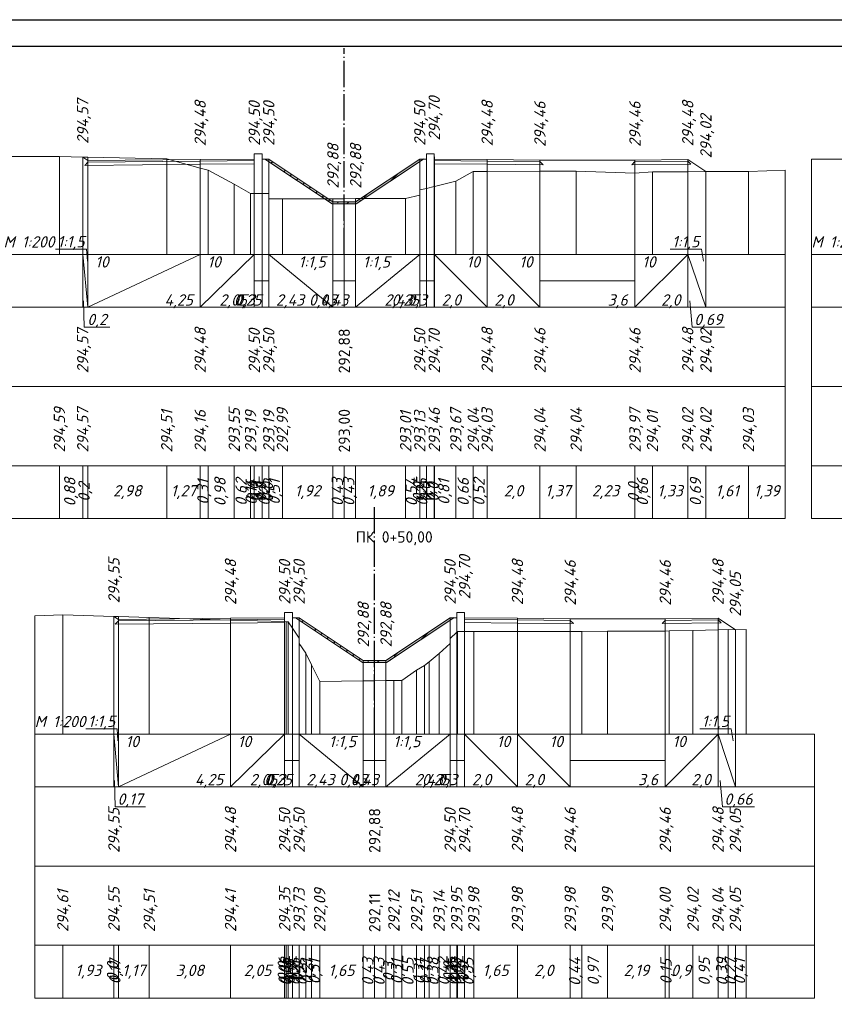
# Model space of a CAD drawing. Header units: millimetres. Extents: x -14 to 1076, y -11 to 287.
# Tile 4 of 9: x 242 to 396, y 100 to 286. Entities that reach past the tile are written whole.
import ezdxf
from ezdxf.enums import TextEntityAlignment as Align

# ---------------------------------------------------------------- set-up
doc = ezdxf.new("R2010")
doc.units = ezdxf.units.MM
doc.linetypes.add('Штрихпунктирная тонкая 4 к 15', pattern=[19, 15, -1.7, 0.6, -1.7])
for name, color, linetype in [('Дорожная одежда', 7, 'Continuous'), ('Ось', 7, 'Continuous'), ('Подписи масштабов', 7, 'Continuous'), ('Подпись пикета', 7, 'Continuous'), ('Проектная поверхность', 7, 'Continuous'), ('Проектная поверхность.Ординаты', 7, 'Continuous'), ('Проектная поверхность.Отметки', 7, 'Continuous'), ('Существующая поверхность', 7, 'Continuous'), ('Существующая поверхность.Ординаты', 7, 'Continuous'), ('Таблица поперечного профиля', 7, 'Continuous'), ('Таблица.Элементы профиля.Проектные данные', 7, 'Continuous')]:
    doc.layers.add(name, color=color, linetype=linetype)
doc.styles.add('ISOCPEUR_01CC0', font='isocpeui.ttf', dxfattribs={"height": 0.2})
doc.styles.add('ISOCPEUR_11CC0', font='txt', dxfattribs={"height": 0.2})

msp = doc.modelspace()

# ---------------------------------------------------------------- hatches: boundary and pattern name
at = {"layer": 'Дорожная одежда', "true_color": 0xffffff}
for points in [[(300.81, 251.49), (288.06, 259.99), (288.78, 259.99), (300.93, 251.89), (305.23, 251.89), (317.38, 259.99), (318.1, 259.99), (305.35, 251.49)], [(306.56, 164.58), (293.81, 173.08), (294.53, 173.08), (306.68, 164.98), (310.98, 164.98), (323.13, 173.08), (323.85, 173.08), (311.1, 164.58)]]:
    msp.add_hatch(color=7, dxfattribs=at).paths.add_polyline_path(points)
at = {"layer": 'Дорожная одежда'}
h = msp.add_hatch(dxfattribs=at)
h.set_pattern_fill('FILL-17_2_3_0_0', color=256, scale=0.1, style=0, pattern_type=2)
h.set_pattern_definition([(225, (288.164, 272.093), (12, -1e-15), [0.2828, -16.6877]), (225, (288.164, 266.093), (12, -1e-15), [0.2828, -16.6877]), (225, (298.164, 272.093), (12, -1e-15), [4.5255, -12.445]), (225, (298.164, 266.093), (12, -1e-15), [4.5255, -12.445]), (225, (289.164, 261.093), (12, -1e-15), [1.697, -15.2735]), (225, (289.164, 263.093), (12, -1e-15), [1.697, -15.2735]), (225, (289.164, 267.093), (12, -1e-15), [1.697, -15.2735]), (225, (289.164, 269.093), (12, -1e-15), [1.697, -15.2735]), (225, (300.164, 260.093), (12, -1e-15), [0.283, -16.6877]), (225, (300.164, 270.093), (12, -1e-15), [0.8485, -16.122]), (225, (300.164, 272.093), (12, -1e-15), [3.2527, -13.718]), (225, (300.164, 262.093), (12, -1e-15), [3.1113, -13.8593]), (225, (300.164, 264.093), (12, -1e-15), [0.8485, -16.122]), (225, (300.164, 266.093), (12, -1e-15), [0.283, -16.6877]), (225, (300.164, 266.093), (12, -1e-15), [3.2527, -13.718]), (225, (300.164, 268.093), (12, -1e-15), [3.1113, -13.8593]), (225, (290.164, 272.093), (12, -1e-15), [3.1113, -13.8593]), (225, (290.164, 266.093), (12, -1e-15), [3.1113, -13.8593]), (225, (292.164, 272.093), (12, -1e-15), [1.98, -14.9907]), (225, (292.164, 266.093), (12, -1e-15), [1.98, -14.9907]), (225, (293.164, 263.093), (12, -1e-15), [4.5255, -12.445]), (225, (293.164, 269.093), (12, -1e-15), [4.5255, -12.445]), (225, (293.364, 261.293), (12, -1e-15), [1.98, -14.9907]), (225, (293.364, 267.293), (12, -1e-15), [1.98, -14.9907]), (225, (294.164, 272.093), (12, -1e-15), [4.8083, -12.1622]), (225, (294.164, 266.093), (12, -1e-15), [4.8083, -12.1622]), (225, (296.164, 272.093), (12, -1e-15), [1.98, -14.9907]), (225, (296.164, 266.093), (12, -1e-15), [1.98, -14.9907]), (225, (296.264, 262.193), (12, -1e-15), [3.2527, -13.718]), (225, (296.264, 268.193), (12, -1e-15), [3.2527, -13.718]), (225, (297.964, 261.893), (12, -1e-15), [2.8284, -14.142]), (225, (297.964, 267.893), (12, -1e-15), [2.8284, -14.142]), (45, (298.564, 262.493), (12, -7e-16), [0.5657, -16.405]), (45, (298.564, 268.493), (12, -7e-16), [0.5657, -16.405]), (45, (289.764, 261.693), (12, -7e-16), [0.5657, -16.405]), (45, (289.764, 263.693), (12, -7e-16), [0.5657, -16.405]), (45, (289.764, 267.693), (12, -7e-16), [0.5657, -16.405]), (45, (289.764, 269.693), (12, -7e-16), [0.5657, -16.405]), (45, (293.764, 263.693), (12, -7e-16), [0.5657, -16.405]), (45, (293.764, 269.693), (12, -7e-16), [0.5657, -16.405]), (45, (293.964, 261.893), (12, -7e-16), [0.5657, -16.405]), (45, (293.964, 267.893), (12, -7e-16), [0.5657, -16.405]), (45, (296.864, 262.793), (12, -7e-16), [0.5657, -16.405]), (45, (296.864, 268.793), (12, -7e-16), [0.5657, -16.405])])
h.paths.add_polyline_path([(300.81, 251.49), (288.06, 259.99), (288.78, 259.99), (300.93, 251.89), (305.23, 251.89), (317.38, 259.99), (318.1, 259.99), (305.35, 251.49)])
h = msp.add_hatch(dxfattribs=at)
h.set_pattern_fill('FILL-17_2_3_0_0', color=256, scale=0.1, style=0, pattern_type=2)
h.set_pattern_definition([(225, (293.912, 185.181), (12, -1e-15), [0.2828, -16.6877]), (225, (293.912, 179.181), (12, -1e-15), [0.2828, -16.6877]), (225, (303.912, 185.181), (12, -1e-15), [4.5255, -12.445]), (225, (303.912, 179.181), (12, -1e-15), [4.5255, -12.445]), (225, (294.912, 174.181), (12, -1e-15), [1.697, -15.2735]), (225, (294.912, 176.181), (12, -1e-15), [1.697, -15.2735]), (225, (294.912, 180.181), (12, -1e-15), [1.697, -15.2735]), (225, (294.912, 182.181), (12, -1e-15), [1.697, -15.2735]), (225, (305.912, 173.181), (12, -1e-15), [0.283, -16.6877]), (225, (305.912, 183.181), (12, -1e-15), [0.8485, -16.122]), (225, (305.912, 185.181), (12, -1e-15), [3.2527, -13.718]), (225, (305.912, 175.181), (12, -1e-15), [3.1113, -13.8593]), (225, (305.912, 177.181), (12, -1e-15), [0.8485, -16.122]), (225, (305.912, 179.181), (12, -1e-15), [0.283, -16.6877]), (225, (305.912, 179.181), (12, -1e-15), [3.2527, -13.718]), (225, (305.912, 181.181), (12, -1e-15), [3.1113, -13.8593]), (225, (295.912, 185.181), (12, -1e-15), [3.1113, -13.8593]), (225, (295.912, 179.181), (12, -1e-15), [3.1113, -13.8593]), (225, (297.912, 185.181), (12, -1e-15), [1.98, -14.9907]), (225, (297.912, 179.181), (12, -1e-15), [1.98, -14.9907]), (225, (298.912, 176.181), (12, -1e-15), [4.5255, -12.445]), (225, (298.912, 182.181), (12, -1e-15), [4.5255, -12.445]), (225, (299.112, 174.381), (12, -1e-15), [1.98, -14.9907]), (225, (299.112, 180.381), (12, -1e-15), [1.98, -14.9907]), (225, (299.912, 185.181), (12, -1e-15), [4.8083, -12.1622]), (225, (299.912, 179.181), (12, -1e-15), [4.8083, -12.1622]), (225, (301.912, 185.181), (12, -1e-15), [1.98, -14.9907]), (225, (301.912, 179.181), (12, -1e-15), [1.98, -14.9907]), (225, (302.012, 175.281), (12, -1e-15), [3.2527, -13.718]), (225, (302.012, 181.281), (12, -1e-15), [3.2527, -13.718]), (225, (303.712, 174.981), (12, -1e-15), [2.8284, -14.142]), (225, (303.712, 180.981), (12, -1e-15), [2.8284, -14.142]), (45, (304.312, 175.581), (12, -7e-16), [0.5657, -16.405]), (45, (304.312, 181.581), (12, -7e-16), [0.5657, -16.405]), (45, (295.512, 174.781), (12, -7e-16), [0.5657, -16.405]), (45, (295.512, 176.781), (12, -7e-16), [0.5657, -16.405]), (45, (295.512, 180.781), (12, -7e-16), [0.5657, -16.405]), (45, (295.512, 182.781), (12, -7e-16), [0.5657, -16.405]), (45, (299.512, 176.781), (12, -7e-16), [0.5657, -16.405]), (45, (299.512, 182.781), (12, -7e-16), [0.5657, -16.405]), (45, (299.712, 174.981), (12, -7e-16), [0.5657, -16.405]), (45, (299.712, 180.981), (12, -7e-16), [0.5657, -16.405]), (45, (302.612, 175.881), (12, -7e-16), [0.5657, -16.405]), (45, (302.612, 181.881), (12, -7e-16), [0.5657, -16.405])])
h.paths.add_polyline_path([(306.56, 164.58), (293.81, 173.08), (294.53, 173.08), (306.68, 164.98), (310.98, 164.98), (323.13, 173.08), (323.85, 173.08), (311.1, 164.58)])

# ---------------------------------------------------------------- linework, layer by layer
msp.add_lwpolyline([(-14.19, 286.39), (1075.81, 286.39), (1075.81, -10.61), (-14.19, -10.61), (-14.19, 286.39)])
msp.add_lwpolyline([(5.81, 281.39), (1070.81, 281.39), (1070.81, -5.61), (5.81, -5.61)], close=True)
at = {"layer": 'Дорожная одежда', "lineweight": 5}
for points in [[(254.53, 259.38), (275.78, 259.59), (275.78, 258.99), (253.93, 258.77), (254.53, 259.38), (254.53, 259.38)], [(275.78, 259.89), (275.78, 259.59), (254.53, 259.38), (254.53, 259.68), (275.78, 259.89), (275.78, 259.89)], [(286.03, 259.99), (286.03, 259.69), (275.78, 259.59), (275.78, 259.89), (286.03, 259.99), (286.03, 259.99)], [(275.78, 258.99), (275.78, 259.59), (286.03, 259.69), (286.03, 259.09), (275.78, 258.99), (275.78, 258.99)], [(300.81, 251.49), (288.06, 259.99), (288.78, 259.99), (300.93, 251.89), (305.23, 251.89), (317.38, 259.99), (318.1, 259.99), (305.35, 251.49), (300.81, 251.49)], [(300.81, 251.49), (288.06, 259.99), (288.78, 259.99), (300.93, 251.89), (305.23, 251.89), (317.38, 259.99), (318.1, 259.99), (305.35, 251.49), (300.81, 251.49)], [(330.14, 259.89), (330.14, 259.59), (320.14, 259.69), (320.14, 259.99), (330.14, 259.89), (330.14, 259.89)], [(330.14, 259.59), (330.14, 258.99), (320.14, 259.09), (320.14, 259.69), (330.14, 259.59), (330.14, 259.59)], [(340.14, 259.79), (340.14, 259.49), (330.14, 259.59), (330.14, 259.89), (340.14, 259.79), (340.14, 259.79)], [(340.14, 259.49), (340.74, 258.89), (330.14, 258.99), (330.14, 259.59), (340.14, 259.49), (340.14, 259.49)], [(358.14, 259.49), (368.14, 259.59), (368.73, 259), (357.53, 258.89), (358.14, 259.49), (358.14, 259.49)], [(368.14, 259.89), (368.14, 259.59), (358.14, 259.49), (358.14, 259.79), (368.14, 259.89), (368.14, 259.89)], [(260.28, 172.47), (281.53, 172.68), (281.53, 172.08), (259.67, 171.86), (260.28, 172.47), (260.28, 172.47)], [(281.53, 172.98), (281.53, 172.68), (260.28, 172.47), (260.28, 172.77), (281.53, 172.98), (281.53, 172.98)], [(291.78, 173.08), (291.78, 172.78), (281.53, 172.68), (281.53, 172.98), (291.78, 173.08), (291.78, 173.08)], [(281.53, 172.08), (281.53, 172.68), (291.78, 172.78), (291.78, 172.18), (281.53, 172.08), (281.53, 172.08)], [(306.56, 164.58), (293.81, 173.08), (294.53, 173.08), (306.68, 164.98), (310.98, 164.98), (323.13, 173.08), (323.85, 173.08), (311.1, 164.58), (306.56, 164.58)], [(306.56, 164.58), (293.81, 173.08), (294.53, 173.08), (306.68, 164.98), (310.98, 164.98), (323.13, 173.08), (323.85, 173.08), (311.1, 164.58), (306.56, 164.58)], [(335.88, 172.98), (335.88, 172.68), (325.88, 172.78), (325.88, 173.08), (335.88, 172.98), (335.88, 172.98)], [(335.88, 172.68), (335.88, 172.08), (325.88, 172.18), (325.88, 172.78), (335.88, 172.68), (335.88, 172.68)], [(345.88, 172.88), (345.88, 172.58), (335.88, 172.68), (335.88, 172.98), (345.88, 172.88), (345.88, 172.88)], [(345.88, 172.58), (346.49, 171.97), (335.88, 172.08), (335.88, 172.68), (345.88, 172.58), (345.88, 172.58)], [(363.88, 172.58), (373.88, 172.68), (374.48, 172.09), (363.28, 171.97), (363.88, 172.58), (363.88, 172.58)], [(373.88, 172.98), (373.88, 172.68), (363.88, 172.58), (363.88, 172.88), (373.88, 172.98), (373.88, 172.98)]]:
    msp.add_lwpolyline(points, close=True, dxfattribs=at)
at = {"layer": 'Ось', "color": 1, "linetype": 'Штрихпунктирная тонкая 4 к 15', "ltscale": 0.333333, "true_color": 0xff0000, "flags": 128}
for points in [[(303.08, 241.93), (303.08, 280.99)], [(308.83, 151.05), (308.83, 194.08)]]:
    msp.add_lwpolyline(points, dxfattribs=at)
at = {"layer": 'Проектная поверхность', "color": 1, "lineweight": 5, "true_color": 0xff0000}
for points in [[(253.53, 260.35), (253.53, 260.35), (254.53, 259.68), (275.78, 259.89), (286.03, 259.99), (286.03, 260.99), (287.53, 260.99), (287.53, 259.99), (288.78, 259.99), (300.93, 251.89), (303.08, 251.89), (305.23, 251.89), (317.38, 259.99), (318.63, 259.99), (318.63, 260.99), (320.13, 260.99), (320.14, 259.99), (330.14, 259.89), (340.14, 259.79), (358.14, 259.79), (368.14, 259.89), (371.58, 257.6), (371.58, 257.6)], [(259.43, 173.33), (259.43, 173.33), (260.28, 172.77), (281.53, 172.98), (291.78, 173.08), (291.78, 174.08), (293.28, 174.08), (293.28, 173.08), (294.53, 173.08), (306.68, 164.98), (308.83, 164.98), (310.98, 164.98), (323.13, 173.08), (324.38, 173.08), (324.38, 174.08), (325.88, 174.08), (325.88, 173.08), (335.88, 172.98), (345.88, 172.88), (363.88, 172.88), (373.88, 172.98), (377.16, 170.79), (377.16, 170.79)]]:
    msp.add_lwpolyline(points, dxfattribs=at)
at = {"layer": 'Проектная поверхность.Ординаты', "color": 1, "lineweight": 5, "true_color": 0xff0000}
for points in [[(253.53, 260.35), (253.53, 241.89)], [(253.53, 260.35), (253.53, 241.89)], [(254.53, 259.68), (254.53, 241.89)], [(275.78, 259.89), (275.78, 241.89)], [(286.03, 260.99), (286.03, 241.89)], [(286.03, 259.99), (286.03, 241.89)], [(287.53, 260.99), (287.53, 241.89)], [(287.53, 259.99), (287.53, 241.89)], [(288.78, 259.99), (288.78, 241.89)], [(317.38, 259.99), (317.38, 241.89)], [(318.63, 260.99), (318.63, 241.89)], [(318.63, 259.99), (318.63, 241.89)], [(320.13, 260.99), (320.13, 241.89)], [(320.14, 259.99), (320.14, 241.89)], [(330.14, 259.89), (330.14, 241.89)], [(340.14, 259.79), (340.14, 241.89)], [(358.14, 259.79), (358.14, 241.89)], [(368.14, 259.89), (368.14, 241.89)], [(371.58, 257.6), (371.58, 241.89)], [(371.58, 257.6), (371.58, 241.89)], [(300.93, 251.89), (300.93, 241.89)], [(303.08, 251.89), (303.08, 241.89)], [(305.23, 251.89), (305.23, 241.89)], [(291.78, 174.08), (291.78, 151.02)], [(293.28, 174.08), (293.28, 151.02)], [(324.38, 174.08), (324.38, 151.02)], [(325.88, 174.08), (325.88, 151.02)], [(259.43, 173.33), (259.43, 151.02)], [(259.43, 173.33), (259.43, 151.02)], [(260.28, 172.77), (260.28, 151.02)], [(281.53, 172.98), (281.53, 151.02)], [(291.78, 173.08), (291.78, 151.02)], [(293.28, 173.08), (293.28, 151.02)], [(294.53, 173.08), (294.53, 151.02)], [(323.13, 173.08), (323.13, 151.02)], [(324.38, 173.08), (324.38, 151.02)], [(325.88, 173.08), (325.88, 151.02)], [(335.88, 172.98), (335.88, 151.02)], [(345.88, 172.88), (345.88, 151.02)], [(363.88, 172.88), (363.88, 151.02)], [(373.88, 172.98), (373.88, 151.02)], [(377.16, 170.79), (377.16, 151.02)], [(377.16, 170.79), (377.16, 151.02)], [(306.68, 164.98), (306.68, 151.02)], [(308.83, 164.98), (308.83, 151.02)], [(310.98, 164.98), (310.98, 151.02)]]:
    msp.add_lwpolyline(points, dxfattribs=at)
at = {"layer": 'Существующая поверхность', "lineweight": 5}
for points in [[(238.53, 260.44), (249.12, 260.44), (253.53, 260.35), (254.53, 260.33), (269.44, 260.01), (275.78, 258.28), (277.32, 257.86), (282.23, 255.22), (285.33, 253.43), (286.03, 253.43), (286.03, 253.43), (287.53, 253.43), (287.53, 253.43), (288.78, 253.43), (288.78, 252.43), (291.35, 252.44), (300.93, 252.42), (303.08, 252.47), (305.23, 252.48), (314.7, 252.51), (317.38, 253.12), (317.38, 254.12), (318.63, 254.42), (318.63, 254.42), (320.13, 254.77), (320.14, 254.77), (324.21, 255.82), (327.52, 257.65), (330.14, 257.62), (340.14, 257.69), (347, 257.67), (358.14, 257.32), (358.15, 257.32), (361.46, 257.54), (368.14, 257.58), (371.58, 257.6), (379.65, 257.64), (386.58, 257.86)], [(391.58, 259.99), (406.58, 259.95)], [(244.43, 173.47), (249.76, 173.64), (259.43, 173.33), (259.45, 173.33), (260.28, 173.3), (266.14, 173.12), (281.53, 172.62), (291.78, 172.34), (291.78, 172.34), (292.08, 172.33), (292.47, 172.32), (293.28, 171.11), (293.28, 171.11), (294.53, 169.22), (294.53, 168.22), (295.8, 166.37), (296.86, 164.16), (298.42, 161.02), (306.68, 161.13), (308.83, 161.12), (310.98, 161.17), (312.47, 161.18), (314.01, 161.17), (316.77, 163.13), (318.3, 164.02), (319.16, 164.74), (321.04, 166.28), (323.13, 168.17), (323.13, 169.17), (324.38, 170.32), (324.38, 170.32), (324.51, 170.47), (325.88, 170.47), (325.88, 170.47), (327.62, 170.47), (335.88, 170.49), (345.88, 170.47), (348.07, 170.47), (352.94, 170.52), (363.88, 170.56), (364.65, 170.57), (369.14, 170.67), (373.88, 170.76), (375.81, 170.82), (377.16, 170.79), (379.24, 170.82), (379.24, 170.82)]]:
    msp.add_lwpolyline(points, dxfattribs=at)
at = {"layer": 'Существующая поверхность.Ординаты', "lineweight": 5}
for points in [[(249.12, 260.44), (249.12, 241.89)], [(253.53, 260.35), (253.53, 241.89)], [(254.53, 260.33), (254.53, 241.89)], [(269.44, 260.01), (269.44, 241.89)], [(391.58, 259.99), (391.58, 241.89)], [(275.78, 258.28), (275.78, 241.89)], [(277.32, 257.86), (277.32, 241.89)], [(327.52, 257.65), (327.52, 241.89)], [(330.14, 257.62), (330.14, 241.89)], [(340.14, 257.69), (340.14, 241.89)], [(347, 257.67), (347, 241.89)], [(361.46, 257.54), (361.46, 241.89)], [(368.14, 257.58), (368.14, 241.89)], [(371.58, 257.6), (371.58, 241.89)], [(379.65, 257.64), (379.65, 241.89)], [(386.58, 257.86), (386.58, 241.89)], [(324.21, 255.82), (324.21, 241.89)], [(358.14, 257.32), (358.14, 241.89)], [(358.15, 257.32), (358.15, 241.89)], [(282.23, 255.22), (282.23, 241.89)], [(317.38, 254.12), (317.38, 241.89)], [(318.63, 254.42), (318.63, 241.89)], [(318.63, 254.42), (318.63, 241.89)], [(320.13, 254.77), (320.13, 241.89)], [(320.14, 254.77), (320.14, 241.89)], [(285.33, 253.43), (285.33, 241.89)], [(286.03, 253.43), (286.03, 241.89)], [(286.03, 253.43), (286.03, 241.89)], [(287.53, 253.43), (287.53, 241.89)], [(287.53, 253.43), (287.53, 241.89)], [(288.78, 253.43), (288.78, 241.89)], [(288.78, 252.43), (288.78, 241.89)], [(291.35, 252.44), (291.35, 241.89)], [(300.93, 252.42), (300.93, 241.89)], [(303.08, 252.47), (303.08, 241.89)], [(305.23, 252.48), (305.23, 241.89)], [(314.7, 252.51), (314.7, 241.89)], [(317.38, 253.12), (317.38, 241.89)], [(249.76, 173.64), (249.76, 151.02)], [(244.43, 173.47), (244.43, 151.02)], [(259.43, 173.33), (259.43, 151.02)], [(259.45, 173.33), (259.45, 151.02)], [(260.28, 173.3), (260.28, 151.02)], [(266.14, 173.12), (266.14, 151.02)], [(281.53, 172.62), (281.53, 151.02)], [(291.78, 172.34), (291.78, 151.02)], [(291.78, 172.34), (291.78, 151.02)], [(292.08, 172.33), (292.08, 151.02)], [(292.47, 172.32), (292.47, 151.02)], [(293.28, 171.11), (293.28, 151.02)], [(293.28, 171.11), (293.28, 151.02)], [(324.38, 170.32), (324.38, 151.02)], [(324.38, 170.32), (324.38, 151.02)], [(324.51, 170.47), (324.51, 151.02)], [(325.88, 170.47), (325.88, 151.02)], [(325.88, 170.47), (325.88, 151.02)], [(327.62, 170.47), (327.62, 151.02)], [(335.88, 170.49), (335.88, 151.02)], [(345.88, 170.47), (345.88, 151.02)], [(348.07, 170.47), (348.07, 151.02)], [(352.94, 170.52), (352.94, 151.02)], [(363.88, 170.56), (363.88, 151.02)], [(364.65, 170.57), (364.65, 151.02)], [(369.14, 170.67), (369.14, 151.02)], [(373.88, 170.76), (373.88, 151.02)], [(375.81, 170.82), (375.81, 151.02)], [(377.16, 170.79), (377.16, 151.02)], [(379.24, 170.82), (379.24, 151.02)], [(379.24, 170.82), (379.24, 151.02)], [(294.53, 169.22), (294.53, 151.02)], [(294.53, 168.22), (294.53, 151.02)], [(323.13, 169.17), (323.13, 151.02)], [(323.13, 168.17), (323.13, 151.02)], [(295.8, 166.37), (295.8, 151.02)], [(321.04, 166.28), (321.04, 151.02)], [(319.16, 164.74), (319.16, 151.02)], [(296.86, 164.16), (296.86, 151.02)], [(316.77, 163.13), (316.77, 151.02)], [(318.3, 164.02), (318.3, 151.02)], [(298.42, 161.02), (298.42, 151.02)], [(306.68, 161.13), (306.68, 151.02)], [(308.83, 161.12), (308.83, 151.02)], [(310.98, 161.17), (310.98, 151.02)], [(312.47, 161.18), (312.47, 151.02)], [(314.01, 161.17), (314.01, 151.02)]]:
    msp.add_lwpolyline(points, dxfattribs=at)
at = {"layer": 'Таблица поперечного профиля', "color": 1, "lineweight": 5, "true_color": 0xff0000}
for points in [[(238.53, 241.89), (238.53, 231.89), (386.58, 231.89), (386.58, 241.89)], [(238.53, 241.89), (238.53, 216.89), (386.58, 216.89), (386.58, 241.89)], [(391.58, 241.89), (391.58, 231.89), (542.23, 231.89), (542.23, 241.89)], [(391.58, 241.89), (391.58, 216.89), (542.23, 216.89), (542.23, 241.89)], [(238.53, 231.89), (238.53, 216.89), (386.58, 216.89), (386.58, 231.89)], [(391.58, 231.89), (391.58, 216.89), (542.23, 216.89), (542.23, 231.89)], [(244.43, 151.02), (244.43, 141.02), (392.16, 141.02), (392.16, 151.02)], [(244.43, 151.02), (244.43, 126.02), (392.16, 126.02), (392.16, 151.02)], [(244.43, 141.02), (244.43, 126.02), (392.16, 126.02), (392.16, 141.02)]]:
    msp.add_lwpolyline(points, close=True, dxfattribs=at)
at = {"layer": 'Таблица поперечного профиля', "lineweight": 5}
for points in [[(238.53, 241.89), (238.53, 191.89), (386.58, 191.89), (386.58, 241.89)], [(391.58, 241.89), (391.58, 191.89), (542.23, 191.89), (542.23, 241.89)], [(238.53, 216.89), (238.53, 201.89), (386.58, 201.89), (386.58, 216.89)], [(238.53, 216.89), (238.53, 191.89), (386.58, 191.89), (386.58, 216.89)], [(391.58, 216.89), (391.58, 201.89), (542.23, 201.89), (542.23, 216.89)], [(391.58, 216.89), (391.58, 191.89), (542.23, 191.89), (542.23, 216.89)], [(238.53, 201.89), (238.53, 191.89), (386.58, 191.89), (386.58, 201.89)], [(391.58, 201.89), (391.58, 191.89), (542.23, 191.89), (542.23, 201.89)], [(244.43, 151.02), (244.43, 101.02), (392.16, 101.02), (392.16, 151.02)], [(244.43, 126.02), (244.43, 111.02), (392.16, 111.02), (392.16, 126.02)], [(244.43, 126.02), (244.43, 101.02), (392.16, 101.02), (392.16, 126.02)], [(244.43, 111.02), (244.43, 101.02), (392.16, 101.02), (392.16, 111.02)]]:
    msp.add_lwpolyline(points, close=True, dxfattribs=at)
for points in [[(249.12, 191.89), (249.12, 201.89)], [(253.53, 191.89), (253.53, 201.89)], [(254.53, 191.89), (254.53, 201.89)], [(269.44, 191.89), (269.44, 201.89)], [(275.78, 191.89), (275.78, 201.89)], [(277.32, 191.89), (277.32, 201.89)], [(282.23, 191.89), (282.23, 201.89)], [(285.33, 191.89), (285.33, 201.89)], [(286.03, 191.89), (286.03, 201.89)], [(286.03, 191.89), (286.03, 201.89)], [(287.53, 191.89), (287.53, 201.89)], [(287.53, 191.89), (287.53, 201.89)], [(288.78, 191.89), (288.78, 201.89)], [(288.78, 191.89), (288.78, 201.89)], [(291.35, 191.89), (291.35, 201.89)], [(300.93, 191.89), (300.93, 201.89)], [(303.08, 191.89), (303.08, 201.89)], [(305.23, 191.89), (305.23, 201.89)], [(314.7, 191.89), (314.7, 201.89)], [(317.38, 191.89), (317.38, 201.89)], [(317.38, 191.89), (317.38, 201.89)], [(318.63, 191.89), (318.63, 201.89)], [(318.63, 191.89), (318.63, 201.89)], [(320.13, 191.89), (320.13, 201.89)], [(320.14, 191.89), (320.14, 201.89)], [(324.21, 191.89), (324.21, 201.89)], [(327.52, 191.89), (327.52, 201.89)], [(330.14, 191.89), (330.14, 201.89)], [(340.14, 191.89), (340.14, 201.89)], [(347, 191.89), (347, 201.89)], [(358.14, 191.89), (358.14, 201.89)], [(358.15, 191.89), (358.15, 201.89)], [(361.46, 191.89), (361.46, 201.89)], [(368.14, 191.89), (368.14, 201.89)], [(371.58, 191.89), (371.58, 201.89)], [(379.65, 191.89), (379.65, 201.89)], [(386.58, 191.89), (386.58, 201.89)], [(249.76, 101.02), (249.76, 111.02)], [(259.43, 101.02), (259.43, 111.02)], [(259.45, 101.02), (259.45, 111.02)], [(260.28, 101.02), (260.28, 111.02)], [(266.14, 101.02), (266.14, 111.02)], [(281.53, 101.02), (281.53, 111.02)], [(291.78, 101.02), (291.78, 111.02)], [(291.78, 101.02), (291.78, 111.02)], [(292.08, 101.02), (292.08, 111.02)], [(292.47, 101.02), (292.47, 111.02)], [(293.28, 101.02), (293.28, 111.02)], [(293.28, 101.02), (293.28, 111.02)], [(294.53, 101.02), (294.53, 111.02)], [(294.53, 101.02), (294.53, 111.02)], [(295.8, 101.02), (295.8, 111.02)], [(296.86, 101.02), (296.86, 111.02)], [(298.42, 101.02), (298.42, 111.02)], [(306.68, 101.02), (306.68, 111.02)], [(308.83, 101.02), (308.83, 111.02)], [(310.98, 101.02), (310.98, 111.02)], [(312.47, 101.02), (312.47, 111.02)], [(314.01, 101.02), (314.01, 111.02)], [(316.77, 101.02), (316.77, 111.02)], [(318.3, 101.02), (318.3, 111.02)], [(319.16, 101.02), (319.16, 111.02)], [(321.04, 101.02), (321.04, 111.02)], [(323.13, 101.02), (323.13, 111.02)], [(323.13, 101.02), (323.13, 111.02)], [(324.38, 101.02), (324.38, 111.02)], [(324.38, 101.02), (324.38, 111.02)], [(324.51, 101.02), (324.51, 111.02)], [(325.88, 101.02), (325.88, 111.02)], [(325.88, 101.02), (325.88, 111.02)], [(327.62, 101.02), (327.62, 111.02)], [(335.88, 101.02), (335.88, 111.02)], [(345.88, 101.02), (345.88, 111.02)], [(348.07, 101.02), (348.07, 111.02)], [(352.94, 101.02), (352.94, 111.02)], [(363.88, 101.02), (363.88, 111.02)], [(364.65, 101.02), (364.65, 111.02)], [(369.14, 101.02), (369.14, 111.02)], [(373.88, 101.02), (373.88, 111.02)], [(375.81, 101.02), (375.81, 111.02)], [(377.16, 101.02), (377.16, 111.02)], [(379.24, 101.02), (379.24, 111.02)]]:
    msp.add_lwpolyline(points, dxfattribs=at)
at = {"layer": 'Таблица.Элементы профиля.Проектные данные', "color": 1, "lineweight": 13, "true_color": 0xff0000}
for points in [[(248.36, 242.89), (254.28, 242.89), (254.41, 240.64)], [(364.8, 242.89), (370.72, 242.89), (371.15, 240.64)], [(258.7, 228.14), (253.78, 228.14), (253.65, 233.14)], [(375.09, 228.14), (369, 228.14), (368.57, 233.14)], [(254.15, 152.02), (260.07, 152.02), (260.17, 149.77)], [(370.42, 152.02), (376.34, 152.02), (376.75, 149.77)], [(265.4, 137.27), (259.65, 137.27), (259.54, 142.27)], [(380.79, 137.27), (374.7, 137.27), (374.29, 142.27)]]:
    msp.add_lwpolyline(points, dxfattribs=at)
at = {"layer": 'Таблица.Элементы профиля.Проектные данные', "color": 1, "lineweight": 5, "true_color": 0xff0000}
for points in [[(253.53, 231.89), (253.53, 241.89)], [(253.53, 241.89), (254.53, 231.89)], [(254.53, 231.89), (254.53, 241.89)], [(254.53, 231.89), (254.53, 241.89)], [(254.53, 231.89), (275.78, 241.89)], [(275.78, 231.89), (275.78, 241.89)], [(275.78, 231.89), (275.78, 241.89)], [(275.78, 231.89), (286.03, 241.89)], [(286.03, 231.89), (286.03, 241.89)], [(286.03, 231.89), (286.03, 241.89)], [(287.53, 231.89), (287.53, 241.89)], [(287.53, 231.89), (287.53, 241.89)], [(288.78, 231.89), (288.78, 241.89)], [(288.78, 231.89), (288.78, 241.89)], [(288.78, 241.89), (300.93, 231.89)], [(300.93, 231.89), (300.93, 241.89)], [(300.93, 231.89), (300.93, 241.89)], [(303.08, 231.89), (303.08, 241.89)], [(303.08, 231.89), (303.08, 241.89)], [(305.23, 231.89), (305.23, 241.89)], [(305.23, 231.89), (305.23, 241.89)], [(305.23, 231.89), (317.38, 241.89)], [(317.38, 231.89), (317.38, 241.89)], [(317.38, 231.89), (317.38, 241.89)], [(318.63, 231.89), (318.63, 241.89)], [(318.63, 231.89), (318.63, 241.89)], [(320.13, 231.89), (320.13, 241.89)], [(320.14, 231.89), (320.14, 241.89)], [(320.14, 241.89), (330.14, 231.89)], [(330.14, 231.89), (330.14, 241.89)], [(330.14, 231.89), (330.14, 241.89)], [(330.14, 241.89), (340.14, 231.89)], [(340.14, 231.89), (340.14, 241.89)], [(340.14, 231.89), (340.14, 241.89)], [(358.14, 231.89), (358.14, 241.89)], [(358.14, 231.89), (358.14, 241.89)], [(358.14, 231.89), (368.14, 241.89)], [(368.14, 231.89), (368.14, 241.89)], [(368.14, 231.89), (368.14, 241.89)], [(368.14, 241.89), (371.58, 231.89)], [(371.58, 231.89), (371.58, 241.89)], [(286.03, 236.89), (287.53, 236.89)], [(287.53, 236.89), (288.78, 236.89)], [(300.93, 236.89), (303.08, 236.89)], [(303.08, 236.89), (305.23, 236.89)], [(317.38, 236.89), (318.63, 236.89)], [(318.63, 236.89), (320.13, 236.89)], [(340.14, 236.89), (358.14, 236.89)], [(259.43, 141.02), (259.43, 151.02)], [(259.43, 151.02), (260.28, 141.02)], [(260.28, 141.02), (260.28, 151.02)], [(260.28, 141.02), (260.28, 151.02)], [(260.28, 141.02), (281.53, 151.02)], [(281.53, 141.02), (281.53, 151.02)], [(281.53, 141.02), (281.53, 151.02)], [(281.53, 141.02), (291.78, 151.02)], [(291.78, 141.02), (291.78, 151.02)], [(291.78, 141.02), (291.78, 151.02)], [(293.28, 141.02), (293.28, 151.02)], [(293.28, 141.02), (293.28, 151.02)], [(294.53, 141.02), (294.53, 151.02)], [(294.53, 141.02), (294.53, 151.02)], [(294.53, 151.02), (306.68, 141.02)], [(306.68, 141.02), (306.68, 151.02)], [(306.68, 141.02), (306.68, 151.02)], [(308.83, 141.02), (308.83, 151.02)], [(308.83, 141.02), (308.83, 151.02)], [(310.98, 141.02), (310.98, 151.02)], [(310.98, 141.02), (310.98, 151.02)], [(310.98, 141.02), (323.13, 151.02)], [(323.13, 141.02), (323.13, 151.02)], [(323.13, 141.02), (323.13, 151.02)], [(324.38, 141.02), (324.38, 151.02)], [(324.38, 141.02), (324.38, 151.02)], [(325.88, 141.02), (325.88, 151.02)], [(325.88, 141.02), (325.88, 151.02)], [(325.88, 151.02), (335.88, 141.02)], [(335.88, 141.02), (335.88, 151.02)], [(335.88, 141.02), (335.88, 151.02)], [(335.88, 151.02), (345.88, 141.02)], [(345.88, 141.02), (345.88, 151.02)], [(345.88, 141.02), (345.88, 151.02)], [(363.88, 141.02), (363.88, 151.02)], [(363.88, 141.02), (363.88, 151.02)], [(363.88, 141.02), (373.88, 151.02)], [(373.88, 141.02), (373.88, 151.02)], [(373.88, 141.02), (373.88, 151.02)], [(373.88, 151.02), (377.16, 141.02)], [(377.16, 141.02), (377.16, 151.02)], [(291.78, 146.02), (293.28, 146.02)], [(293.28, 146.02), (294.53, 146.02)], [(306.68, 146.02), (308.83, 146.02)], [(308.83, 146.02), (310.98, 146.02)], [(323.13, 146.02), (324.38, 146.02)], [(324.38, 146.02), (325.88, 146.02)], [(345.88, 146.02), (363.88, 146.02)]]:
    msp.add_lwpolyline(points, dxfattribs=at)

# ---------------------------------------------------------------- texts
at = {"layer": 'Подписи масштабов', "style": 'ISOCPEUR_01CC0'}
for p in [(238.53, 242.57), (391.58, 242.57), (244.43, 151.7)]:
    msp.add_text('M 1:200', height=2.148, dxfattribs=at).set_placement(p, align=Align.BOTTOM_LEFT)
at = {"layer": 'Подпись пикета', "style": 'ISOCPEUR_11CC0'}
msp.add_text('ПК 0+50,00', height=2.148, dxfattribs=at).set_placement((312.55, 188.14), align=Align.MIDDLE)
at = {"layer": 'Проектная поверхность.Отметки', "color": 1, "true_color": 0xff0000, "style": 'ISOCPEUR_01CC0'}
for s, p in [('294,57', (253.53, 262.85)), ('294,48', (275.78, 262.39)), ('294,50', (286.03, 262.49)), ('294,50', (288.78, 262.49)), ('294,50', (317.38, 262.49)), ('294,70', (320.13, 263.49)), ('294,48', (330.14, 262.39)), ('294,46', (340.14, 262.29)), ('294,46', (358.14, 262.29)), ('294,48', (368.14, 262.39)), ('294,02', (371.58, 260.1)), ('292,88', (300.93, 254.39)), ('292,88', (305.23, 254.39)), ('294,70', (325.88, 176.58)), ('294,55', (259.43, 175.83)), ('294,48', (281.53, 175.48)), ('294,50', (291.78, 175.58)), ('294,50', (294.53, 175.58)), ('294,50', (323.13, 175.58)), ('294,48', (335.88, 175.48)), ('294,46', (345.88, 175.38)), ('294,46', (363.88, 175.38)), ('294,48', (373.88, 175.48)), ('294,05', (377.16, 173.29)), ('292,88', (306.68, 167.48)), ('292,88', (310.98, 167.48))]:
    msp.add_text(s, height=2.148, rotation=90, dxfattribs=at).set_placement(p, align=Align.MIDDLE_LEFT)
at = {"layer": 'Таблица поперечного профиля', "color": 1, "true_color": 0xff0000}
for s, style, p in [('294,57', 'ISOCPEUR_01CC0', (253.53, 219.39)), ('294,48', 'ISOCPEUR_01CC0', (275.78, 219.39)), ('294,50', 'ISOCPEUR_01CC0', (286.03, 219.39)), ('294,50', 'ISOCPEUR_01CC0', (288.78, 219.39)), ('292,88', 'ISOCPEUR_11CC0', (303.08, 219.39)), ('294,50', 'ISOCPEUR_01CC0', (317.38, 219.39)), ('294,70', 'ISOCPEUR_01CC0', (320.13, 219.39)), ('294,48', 'ISOCPEUR_01CC0', (330.14, 219.39)), ('294,46', 'ISOCPEUR_01CC0', (340.14, 219.39)), ('294,46', 'ISOCPEUR_01CC0', (358.14, 219.39)), ('294,48', 'ISOCPEUR_01CC0', (368.14, 219.39)), ('294,02', 'ISOCPEUR_01CC0', (371.58, 219.39)), ('294,55', 'ISOCPEUR_01CC0', (259.43, 128.52)), ('294,48', 'ISOCPEUR_01CC0', (281.53, 128.52)), ('294,50', 'ISOCPEUR_01CC0', (291.78, 128.52)), ('294,50', 'ISOCPEUR_01CC0', (294.53, 128.52)), ('292,88', 'ISOCPEUR_11CC0', (308.83, 128.52)), ('294,50', 'ISOCPEUR_01CC0', (323.13, 128.52)), ('294,70', 'ISOCPEUR_01CC0', (325.88, 128.52)), ('294,48', 'ISOCPEUR_01CC0', (335.88, 128.52)), ('294,46', 'ISOCPEUR_01CC0', (345.88, 128.52)), ('294,46', 'ISOCPEUR_01CC0', (363.88, 128.52)), ('294,48', 'ISOCPEUR_01CC0', (373.88, 128.52)), ('294,05', 'ISOCPEUR_01CC0', (377.16, 128.52))]:
    msp.add_text(s, height=2.148, rotation=90, dxfattribs=dict(at, style=style)).set_placement(p, align=Align.MIDDLE_LEFT)
at = {"layer": 'Таблица поперечного профиля'}
for s, style, p in [('294,59', 'ISOCPEUR_01CC0', (249.12, 204.39)), ('294,57', 'ISOCPEUR_01CC0', (253.53, 204.39)), ('294,51', 'ISOCPEUR_01CC0', (269.44, 204.39)), ('294,16', 'ISOCPEUR_01CC0', (275.78, 204.39)), ('293,55', 'ISOCPEUR_01CC0', (282.23, 204.39)), ('293,19', 'ISOCPEUR_01CC0', (285.33, 204.39)), ('293,19', 'ISOCPEUR_01CC0', (288.78, 204.39)), ('292,99', 'ISOCPEUR_01CC0', (291.35, 204.39)), ('293,00', 'ISOCPEUR_11CC0', (303.08, 204.39)), ('293,01', 'ISOCPEUR_01CC0', (314.7, 204.39)), ('293,13', 'ISOCPEUR_01CC0', (317.38, 204.39)), ('293,46', 'ISOCPEUR_01CC0', (320.13, 204.39)), ('293,67', 'ISOCPEUR_01CC0', (324.21, 204.39)), ('294,04', 'ISOCPEUR_01CC0', (327.52, 204.39)), ('294,03', 'ISOCPEUR_01CC0', (330.14, 204.39)), ('294,04', 'ISOCPEUR_01CC0', (340.14, 204.39)), ('294,04', 'ISOCPEUR_01CC0', (347, 204.39)), ('293,97', 'ISOCPEUR_01CC0', (358.14, 204.39)), ('294,01', 'ISOCPEUR_01CC0', (361.46, 204.39)), ('294,02', 'ISOCPEUR_01CC0', (368.14, 204.39)), ('294,02', 'ISOCPEUR_01CC0', (371.58, 204.39)), ('294,03', 'ISOCPEUR_01CC0', (379.65, 204.39)), ('294,61', 'ISOCPEUR_01CC0', (249.76, 113.52)), ('294,55', 'ISOCPEUR_01CC0', (259.43, 113.52)), ('294,51', 'ISOCPEUR_01CC0', (266.14, 113.52)), ('294,41', 'ISOCPEUR_01CC0', (281.53, 113.52)), ('294,35', 'ISOCPEUR_01CC0', (291.78, 113.52)), ('293,73', 'ISOCPEUR_01CC0', (294.53, 113.52)), ('292,09', 'ISOCPEUR_01CC0', (298.42, 113.52)), ('292,11', 'ISOCPEUR_11CC0', (308.83, 113.52)), ('292,12', 'ISOCPEUR_01CC0', (312.47, 113.52)), ('292,51', 'ISOCPEUR_01CC0', (316.77, 113.52)), ('293,14', 'ISOCPEUR_01CC0', (321.04, 113.52)), ('293,95', 'ISOCPEUR_01CC0', (324.38, 113.52)), ('293,98', 'ISOCPEUR_01CC0', (327.62, 113.52)), ('293,98', 'ISOCPEUR_01CC0', (335.88, 113.52)), ('293,98', 'ISOCPEUR_01CC0', (345.88, 113.52)), ('293,99', 'ISOCPEUR_01CC0', (352.94, 113.52)), ('294,00', 'ISOCPEUR_01CC0', (363.88, 113.52)), ('294,02', 'ISOCPEUR_01CC0', (369.14, 113.52)), ('294,04', 'ISOCPEUR_01CC0', (373.88, 113.52)), ('294,05', 'ISOCPEUR_01CC0', (377.16, 113.52))]:
    msp.add_text(s, height=2.148, rotation=90, dxfattribs=dict(at, style=style)).set_placement(p, align=Align.MIDDLE_LEFT)
at = {"layer": 'Таблица поперечного профиля', "style": 'ISOCPEUR_01CC0'}
for s, p in [('0,14', (285.68, 196.89)), ('0,54', (316.04, 196.89)), ('0,66', (325.86, 196.89)), ('0,66', (359.81, 196.89)), ('0,88', (251.32, 196.89)), ('0,2', (254.03, 196.89)), ('0,31', (276.55, 196.89)), ('0,98', (279.78, 196.89)), ('0,62', (283.78, 196.89)), ('0,0', (286.03, 196.89)), ('0,3', (286.78, 196.89)), ('0,0', (287.53, 196.89)), ('0,25', (288.16, 196.89)), ('0,0', (288.78, 196.89)), ('0,51', (290.07, 196.89)), ('0,43', (302.01, 196.89)), ('0,43', (304.16, 196.89)), ('0,0', (317.38, 196.89)), ('0,25', (318.01, 196.89)), ('0,0', (318.63, 196.89)), ('0,3', (319.38, 196.89)), ('0,0', (320.14, 196.89)), ('0,81', (322.17, 196.89)), ('0,52', (328.83, 196.89)), ('0,0', (358.14, 196.89)), ('0,69', (369.86, 196.89)), ('0,17', (259.87, 106.02)), ('0,06', (291.93, 106.02)), ('0,08', (292.27, 106.02)), ('0,16', (292.87, 106.02)), ('0,25', (293.91, 106.02)), ('0,25', (295.17, 106.02)), ('0,21', (296.33, 106.02)), ('0,31', (297.64, 106.02)), ('0,43', (307.76, 106.02)), ('0,43', (309.91, 106.02)), ('0,31', (313.24, 106.02)), ('0,55', (315.39, 106.02)), ('0,31', (317.54, 106.02)), ('0,17', (318.73, 106.02)), ('0,38', (320.1, 106.02)), ('0,42', (322.08, 106.02)), ('0,25', (323.76, 106.02)), ('0,03', (324.45, 106.02)), ('0,27', (325.2, 106.02)), ('0,35', (326.75, 106.02)), ('0,44', (346.97, 106.02)), ('0,97', (350.5, 106.02)), ('0,15', (364.27, 106.02)), ('0,95', (371.51, 106.02)), ('0,39', (374.85, 106.02)), ('0,27', (376.49, 106.02)), ('0,41', (378.2, 106.02)), ('0,0', (259.44, 106.02)), ('0,0', (291.78, 106.02)), ('0,0', (293.28, 106.02)), ('0,0', (294.53, 106.02)), ('0,3', (311.72, 106.02)), ('0,0', (323.13, 106.02)), ('0,0', (324.38, 106.02)), ('0,0', (325.88, 106.02))]:
    msp.add_text(s, height=2.148, rotation=90, dxfattribs=at).set_placement(p, align=Align.MIDDLE)
for s, p in [('2,98', (261.99, 196.89)), ('1,27', (272.61, 196.89)), ('1,92', (296.14, 196.89)), ('1,89', (309.97, 196.89)), ('2,0', (335.14, 196.89)), ('1,37', (343.57, 196.89)), ('2,23', (352.57, 196.89)), ('1,33', (364.8, 196.89)), ('1,61', (375.62, 196.89)), ('1,39', (383.12, 196.89)), ('1,93', (254.6, 106.02)), ('1,17', (263.21, 106.02)), ('3,08', (273.83, 106.02)), ('2,05', (286.66, 106.02)), ('1,65', (302.55, 106.02)), ('1,65', (331.75, 106.02)), ('2,0', (340.88, 106.02)), ('2,19', (358.41, 106.02)), ('0,9', (366.89, 106.02))]:
    msp.add_text(s, height=2.148, dxfattribs=at).set_placement(p, align=Align.MIDDLE)
at = {"layer": 'Таблица.Элементы профиля.Проектные данные', "color": 1, "true_color": 0xff0000, "style": 'ISOCPEUR_01CC0'}
for s, p in [(' 1:1,5 ', (251.32, 242.62)), (' 1:1,5 ', (367.76, 242.62)), (' 0,2 ', (256.24, 227.87)), (' 0,69 ', (372.04, 227.87)), (' 1:1,5 ', (257.11, 151.75)), (' 1:1,5 ', (373.38, 151.75)), (' 0,17 ', (262.52, 137)), (' 0,66 ', (377.75, 137))]:
    msp.add_text(s, height=2.148, dxfattribs=at).set_placement(p, align=Align.BOTTOM_CENTER)
for s, p in [(' 10 ', (254.53, 241.57)), (' 10 ', (275.78, 241.57)), (' 1:1,5 ', (305.23, 241.57)), (' 10 ', (358.14, 241.57)), (' 10 ', (260.28, 150.7)), (' 10 ', (281.53, 150.7)), (' 1:1,5 ', (310.98, 150.7)), (' 10 ', (363.88, 150.7))]:
    msp.add_text(s, height=2.148, dxfattribs=at).set_placement(p, align=Align.TOP_LEFT)
for s, p in [(' 1:1,5 ', (300.93, 241.57)), (' 10 ', (330.14, 241.57)), (' 10 ', (340.14, 241.57)), (' 1:1,5 ', (306.68, 150.7)), (' 10 ', (335.88, 150.7)), (' 10 ', (345.88, 150.7))]:
    msp.add_text(s, height=2.148, dxfattribs=at).set_placement(p, align=Align.TOP_RIGHT)
for s, p in [(' 4,25 ', (275.78, 231.57)), (' 2,05 ', (286.03, 231.57)), (' 0,25 ', (288.78, 231.57)), (' 0,3 ', (287.53, 231.57)), (' 0,43 ', (303.08, 231.57)), (' 0,43 ', (305.23, 231.57)), (' 2,43 ', (317.38, 231.57)), (' 0,25 ', (318.63, 231.57)), (' 0,3 ', (320.13, 231.57)), (' 3,6 ', (358.14, 231.57)), (' 2,0 ', (368.14, 231.57)), (' 4,25 ', (281.53, 140.7)), (' 2,05 ', (291.78, 140.7)), (' 0,25 ', (294.53, 140.7)), (' 0,3 ', (293.28, 140.7)), (' 0,43 ', (308.83, 140.7)), (' 0,43 ', (310.98, 140.7)), (' 2,43 ', (323.13, 140.7)), (' 0,25 ', (324.38, 140.7)), (' 0,3 ', (325.88, 140.7)), (' 3,6 ', (363.88, 140.7)), (' 2,0 ', (373.88, 140.7))]:
    msp.add_text(s, height=2.148, dxfattribs=at).set_placement(p, align=Align.BOTTOM_RIGHT)
for s, p in [(' 2,43 ', (288.78, 231.57)), (' 2,0 ', (320.14, 231.57)), (' 2,0 ', (330.14, 231.57)), (' 2,43 ', (294.53, 140.7)), (' 2,0 ', (325.88, 140.7)), (' 2,0 ', (335.88, 140.7))]:
    msp.add_text(s, height=2.148, dxfattribs=at).set_placement(p, align=Align.BOTTOM_LEFT)

doc.saveas('drawing.dxf')
